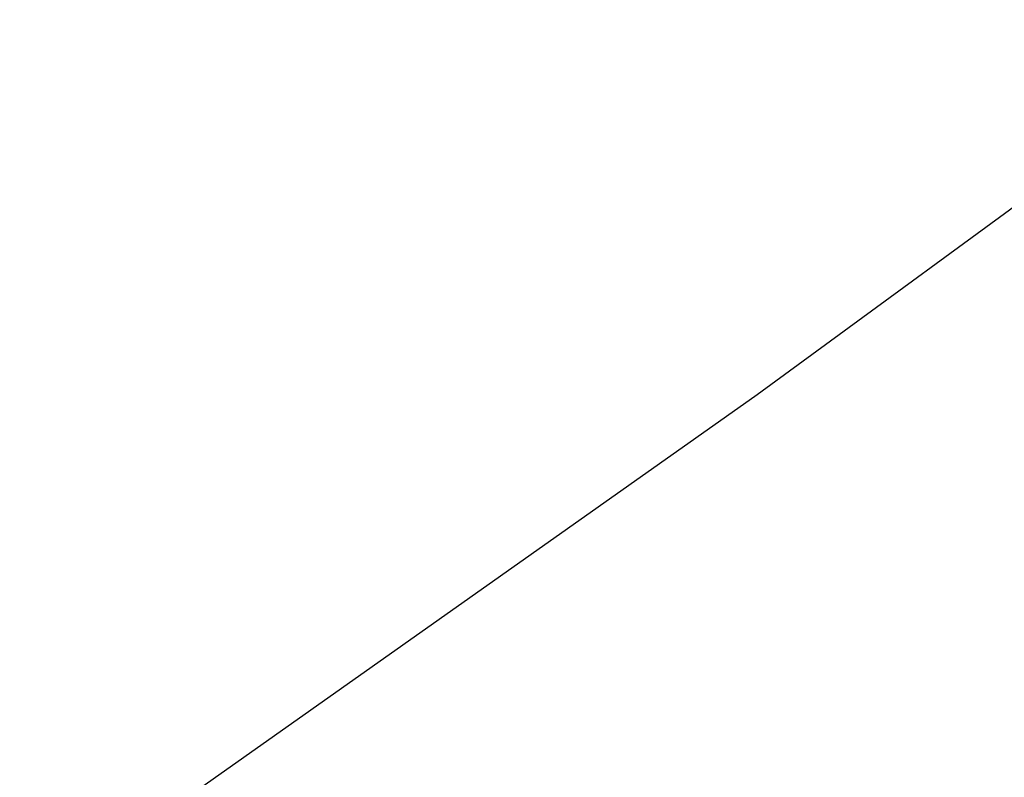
# Model space of a CAD drawing. Extents: x 0 to 363660, y 0 to 4201329.
# Tile 213 of 256: x 360287.08 to 360289.78, y 4200428.29 to 4200430.37. Entities that reach past the tile are written whole.
import ezdxf

# ---------------------------------------------------------------- set-up
doc = ezdxf.new("R2010")
doc.units = 0
doc.header["$LTSCALE"] = 0.5
doc.header["$MEASUREMENT"] = 0
doc.linetypes.add('CONTI', pattern=[0])
doc.layers.add('.', color=7, linetype='Continuous', lineweight=15)
doc.layers.add('GORIZDEFAULT', color=32, linetype='CONTI')

# ---------------------------------------------------------------- blocks, each defined once
blk = doc.blocks.new('gergrgrre')
at = {"layer": 'GORIZDEFAULT', "color": 32}
blk.add_polyline3d([(360287.26, 4200428.04, 539), (360289.1, 4200429.34, 539), (360290.93, 4200430.68, 539), (360292.69, 4200432.04, 539), (360294.37, 4200433.39, 539), (360295.95, 4200434.71, 539), (360297.41, 4200435.99, 539), (360298.75, 4200437.19, 539), (360299.93, 4200438.29, 539), (360300.95, 4200439.29, 539), (360301.8, 4200440.15, 539), (360302.5, 4200440.91, 539), (360303.09, 4200441.6, 539), (360303.61, 4200442.25, 539), (360304.09, 4200442.89, 539), (360304.56, 4200443.56, 539), (360305.06, 4200444.28, 539), (360305.62, 4200445.08, 539), (360306.25, 4200445.95, 539), (360306.93, 4200446.88, 539), (360307.66, 4200447.84, 539)], dxfattribs=at)

msp = doc.modelspace()

# ---------------------------------------------------------------- hatches: boundary and pattern name
at = {"layer": '.', "ltscale": 0.149071}
h = msp.add_hatch(color=256, dxfattribs=at)
h.dxf.hatch_style = 1
h.set_gradient(color1=(255, 255, 255), tint=1)
h.paths.add_polyline_path([(359890.2408, 4200193.8911), (361190.2408, 4200193.8911), (361190.2408, 4201328.8911), (359890.2408, 4201328.8911)])
h.paths.add_polyline_path([(359905.2408, 4201313.8911), (361175.2408, 4201313.8911), (361175.2408, 4200208.8911), (359905.2408, 4200208.8911)], flags=16)

# ---------------------------------------------------------------- block references
at = {"linetype": 'Continuous'}
msp.add_blockref('gergrgrre', (0, 0), dxfattribs=at)

doc.saveas('drawing.dxf')
